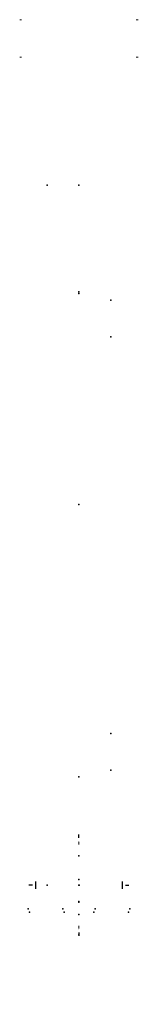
# Model space of a CAD drawing. Header units: millimetres. Extents: x -125 to 125, y -148 to 1938.
import ezdxf

# ---------------------------------------------------------------- set-up
doc = ezdxf.new("R2010")
doc.units = ezdxf.units.MM
doc.header["$LTSCALE"] = 0.5
doc.layers.get('0').update_dxf_attribs({"lineweight": 18})
for name, color, linetype in [('04___PRT_ALL_DTM_PNT_1', 7, 'Continuous'), ('04___PRT_ALL_DTM_PNT_16', 7, 'Continuous'), ('04___PRT_ALL_DTM_PNT_24', 7, 'Continuous'), ('04___PRT_ALL_DTM_PNT_25', 7, 'Continuous'), ('04___PRT_ALL_DTM_PNT_27', 7, 'Continuous'), ('04___PRT_ALL_DTM_PNT_30', 7, 'Continuous'), ('04___PRT_ALL_DTM_PNT_34', 7, 'Continuous'), ('04___PRT_ALL_DTM_PNT_36', 7, 'Continuous'), ('04___PRT_ALL_DTM_PNT_39', 7, 'Continuous'), ('04___PRT_ALL_DTM_PNT_5', 7, 'Continuous'), ('04___PRT_ALL_DTM_PNT_9', 7, 'Continuous'), ('04__ASM_ALL_DTM_PNT_10', 7, 'Continuous'), ('04__ASM_ALL_DTM_PNT_13', 7, 'Continuous'), ('04__ASM_ALL_DTM_PNT_14', 7, 'Continuous'), ('1_AXIS', 7, 'Continuous')]:
    doc.layers.add(name, color=color, linetype=linetype)

# ---------------------------------------------------------------- blocks, each defined once
blk = doc.blocks.new('6668A853BD2521E01D7F1E3E638F977E4AB255DD$$$B8A4396250C5687B1D31E70758B30729E1AC4426')
at = {"layer": '04__ASM_ALL_DTM_PNT_14'}
blk.add_point((0, 0, 167), dxfattribs=at)
blk = doc.blocks.new('138751')
at = {"color": 0}
blk.add_blockref('6668A853BD2521E01D7F1E3E638F977E4AB255DD$$$B8A4396250C5687B1D31E70758B30729E1AC4426', (0, 0), dxfattribs=at)
blk = doc.blocks.new('99D6CB45B58115C0269677A02D9E52FC4A33F656$$$C906BBC760572095F726B39B13C9EDE80CDE5667')
at = {"layer": '04___PRT_ALL_DTM_PNT_5'}
for p in [(-67.5, 0), (-67.5, -83)]:
    blk.add_point(p, dxfattribs=at)
blk = doc.blocks.new('124020')
at = {"color": 0}
blk.add_blockref('99D6CB45B58115C0269677A02D9E52FC4A33F656$$$C906BBC760572095F726B39B13C9EDE80CDE5667', (0, 0), dxfattribs=at)
blk = doc.blocks.new('B3B9A7FEEB2D6712467514C82AC08D03F66FA8AC$$$C906BBC760572095F726B39B13C9EDE80CDE5667')
at = {"layer": '04___PRT_ALL_DTM_PNT_1'}
for p in [(-67.5, 0), (-67.5, -83)]:
    blk.add_point(p, dxfattribs=at)
blk = doc.blocks.new('124021')
at = {"color": 0}
blk.add_blockref('B3B9A7FEEB2D6712467514C82AC08D03F66FA8AC$$$C906BBC760572095F726B39B13C9EDE80CDE5667', (0, 0), dxfattribs=at)
blk = doc.blocks.new('124025_AF6')
at = {"color": 0, "extrusion": (0, 0.34202, -0.939693), "rotation": 180}
blk.add_blockref('124021', (0, 140, 83.5), dxfattribs=at)
at = {"color": 0, "extrusion": (0, -1, 0), "rotation": 180}
blk.add_blockref('124020', (0, 140, 83.5), dxfattribs=at)
blk = doc.blocks.new('124025_AF7')
at = {"color": 0, "extrusion": (0, 0.34202, -0.939693), "rotation": 180}
blk.add_blockref('124021', (0, 140, 83.5), dxfattribs=at)
at = {"color": 0, "extrusion": (0, -1, 0), "rotation": 180}
blk.add_blockref('124020', (0, 140, 83.5), dxfattribs=at)
blk = doc.blocks.new('124025_AF8')
at = {"color": 0, "extrusion": (0, 0.34202, -0.939693), "rotation": 180}
blk.add_blockref('124021', (0, 140, 83.5), dxfattribs=at)
at = {"color": 0, "extrusion": (0, -1, 0), "rotation": 180}
blk.add_blockref('124020', (0, 140, 83.5), dxfattribs=at)
blk = doc.blocks.new('124025_AF9')
at = {"color": 0, "extrusion": (0, 0.34202, -0.939693), "rotation": 180}
blk.add_blockref('124021', (0, 140, 83.5), dxfattribs=at)
at = {"color": 0, "extrusion": (0, -1, 0), "rotation": 180}
blk.add_blockref('124020', (0, 140, 83.5), dxfattribs=at)
blk = doc.blocks.new('D46422BA39E7C592862F269C10D7486F3AB4A676$$$C906BBC760572095F726B39B13C9EDE80CDE5667')
at = {"layer": '04___PRT_ALL_DTM_PNT_24'}
for p in [(0, 445), (0, -445)]:
    blk.add_point(p, dxfattribs=at)
blk = doc.blocks.new('124881')
at = {"color": 0}
blk.add_blockref('D46422BA39E7C592862F269C10D7486F3AB4A676$$$C906BBC760572095F726B39B13C9EDE80CDE5667', (0, 0), dxfattribs=at)
blk = doc.blocks.new('4B4268671F783A12139BA3DB4B76C12EDD310CBC$$$C906BBC760572095F726B39B13C9EDE80CDE5667')
at = {"layer": '04___PRT_ALL_DTM_PNT_36'}
for p in [(0, 545), (0, -545)]:
    blk.add_point(p, dxfattribs=at)
blk = doc.blocks.new('124890')
at = {"color": 0}
blk.add_blockref('4B4268671F783A12139BA3DB4B76C12EDD310CBC$$$C906BBC760572095F726B39B13C9EDE80CDE5667', (0, 0), dxfattribs=at)
blk = doc.blocks.new('8245EED5188FFD7CC7B8DA3E4095BE298D3CA465$$$C906BBC760572095F726B39B13C9EDE80CDE5667')
at = {"layer": '04___PRT_ALL_DTM_PNT_27'}
blk.add_point((0, 25, 2), dxfattribs=at)
blk = doc.blocks.new('125076')
at = {"color": 0}
blk.add_blockref('8245EED5188FFD7CC7B8DA3E4095BE298D3CA465$$$C906BBC760572095F726B39B13C9EDE80CDE5667', (0, 0), dxfattribs=at)
blk = doc.blocks.new('124873')
at = {"color": 0}
blk.add_blockref('125076', (0, 4.2, 13.5), dxfattribs=at)
blk = doc.blocks.new('124947')
at = {"color": 0}
blk.add_blockref('124890', (0, 0), dxfattribs=at)
at = {"color": 0, "extrusion": (0, 1, 0)}
blk.add_blockref('124873', (0, 56.8, 22), dxfattribs=at)
blk = doc.blocks.new('7B92B6E4477366152D57F7F3C3EA19972B5A7511$$$C906BBC760572095F726B39B13C9EDE80CDE5667')
at = {"layer": '04___PRT_ALL_DTM_PNT_39'}
for p in [(0, 160.7, -229.5), (0, 0), (0, 0)]:
    blk.add_point(p, dxfattribs=at)
blk = doc.blocks.new('126055_AF3')
at = {"color": 0}
blk.add_blockref('7B92B6E4477366152D57F7F3C3EA19972B5A7511$$$C906BBC760572095F726B39B13C9EDE80CDE5667', (0, 0), dxfattribs=at)
blk = doc.blocks.new('124960_AF1')
at = {"color": 0, "extrusion": (-0.104528, -0.340147, -0.934545), "rotation": 163.9764852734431}
blk.add_blockref('124881', (-190.3, -620, -111.4), dxfattribs=at)
at = {"color": 0, "extrusion": (0, 0, -1)}
blk.add_blockref('124025_AF8', (0, 83.5), dxfattribs=at)
at = {"color": 0, "extrusion": (0, 0.34202, 0.939693)}
blk.add_blockref('126055_AF3', (0, -203.5, 112.1), dxfattribs=at)
at = {"color": 0, "extrusion": (0, 0.939693, -0.34202), "rotation": 180}
blk.add_blockref('124025_AF9', (0, 28.6, 78.5), dxfattribs=at)
at = {"color": 0, "extrusion": (0, -1, 0), "rotation": 180}
blk.add_blockref('124947', (0, -670), dxfattribs=at)
blk = doc.blocks.new('DBA334DE4A1E944DE78BFB01936E307B47E59404$$$B8A4396250C5687B1D31E70758B30729E1AC4426')
at = {"layer": '04__ASM_ALL_DTM_PNT_13'}
for p in [(0, 270), (-62, 0), (62, 0)]:
    blk.add_point(p, dxfattribs=at)
blk = doc.blocks.new('1E0D89B704B15EB21831D568542FA5B396DFAE3B$$$C906BBC760572095F726B39B13C9EDE80CDE5667')
at = {"color": 252, "true_color": 0x8a9399}
blk.add_line((0, 0, -210), (-5, 0, -210), dxfattribs=at)
blk = doc.blocks.new('142700')
at = {"color": 0}
blk.add_blockref('1E0D89B704B15EB21831D568542FA5B396DFAE3B$$$C906BBC760572095F726B39B13C9EDE80CDE5667', (0, 0), dxfattribs=at)
blk = doc.blocks.new('8A9A2817B8DE6D16875152BD1FF923B5A5ED3F4F$$$B8A4396250C5687B1D31E70758B30729E1AC4426')
at = {"layer": '04__ASM_ALL_DTM_PNT_10'}
blk.add_point((0, 0, -49), dxfattribs=at)
blk = doc.blocks.new('F6CD35A19451EDD94E1E38047489F4BD148B94CB$$$C906BBC760572095F726B39B13C9EDE80CDE5667')
at = {"layer": '04___PRT_ALL_DTM_PNT_34'}
for p in [(0, 62.5, -15), (0, -62.5, -15)]:
    blk.add_point(p, dxfattribs=at)
blk = doc.blocks.new('199-808-125')
at = {"color": 0}
blk.add_blockref('F6CD35A19451EDD94E1E38047489F4BD148B94CB$$$C906BBC760572095F726B39B13C9EDE80CDE5667', (0, 0), dxfattribs=at)
blk = doc.blocks.new('74C15D33F9AF2C13420265ACB6A3EF6142C16E76$$$C906BBC760572095F726B39B13C9EDE80CDE5667')
at = {"layer": '04___PRT_ALL_DTM_PNT_30'}
for p in [(-17.8, 57.7, -39.7), (117.8, 57.7, -39.7), (-20.5, 26.1, -44.1), (120.5, 26.1, -44.1)]:
    blk.add_point(p, dxfattribs=at)
blk = doc.blocks.new('142440')
at = {"color": 0}
blk.add_blockref('74C15D33F9AF2C13420265ACB6A3EF6142C16E76$$$C906BBC760572095F726B39B13C9EDE80CDE5667', (0, 0), dxfattribs=at)
blk = doc.blocks.new('7CADA48BE6BADA0948FF8E412AF8BAFC510C067A$$$C906BBC760572095F726B39B13C9EDE80CDE5667')
at = {"layer": '04___PRT_ALL_DTM_PNT_25'}
for p in [(-17.8, 57.7, -39.7), (117.8, 57.7, -39.7), (-20.5, 26.1, -44.1), (120.5, 26.1, -44.1)]:
    blk.add_point(p, dxfattribs=at)
blk = doc.blocks.new('142441')
at = {"color": 0}
blk.add_blockref('7CADA48BE6BADA0948FF8E412AF8BAFC510C067A$$$C906BBC760572095F726B39B13C9EDE80CDE5667', (0, 0), dxfattribs=at)
blk = doc.blocks.new('142857')
at = {"color": 0}
for name in ['199-808-125', '8A9A2817B8DE6D16875152BD1FF923B5A5ED3F4F$$$B8A4396250C5687B1D31E70758B30729E1AC4426']:
    blk.add_blockref(name, (0, 0), dxfattribs=at)
at = {"color": 0, "extrusion": (0, -1, 0)}
for name, p in [('142440', (-86.5, -150.7)), ('142441', (-13.5, -150.7))]:
    blk.add_blockref(name, p, dxfattribs=at)
blk = doc.blocks.new('6CB9CC4963D92D549341C13341CE071E4C35E9BC$$$C906BBC760572095F726B39B13C9EDE80CDE5667')
at = {"layer": '04___PRT_ALL_DTM_PNT_16'}
for p in [(0, 204.9, -36.1), (0, 0), (0, 0)]:
    blk.add_point(p, dxfattribs=at)
blk = doc.blocks.new('126055_AF4')
at = {"color": 0}
blk.add_blockref('6CB9CC4963D92D549341C13341CE071E4C35E9BC$$$C906BBC760572095F726B39B13C9EDE80CDE5667', (0, 0), dxfattribs=at)
blk = doc.blocks.new('45C88256C58DC1FA0BA8803AAE8BF9BF66508942$$$C906BBC760572095F726B39B13C9EDE80CDE5667')
at = {"layer": '1_AXIS', "color": 250, "true_color": 0x272727}
for p, q in [((7.5, 0), (-7.5, 0)), ((0, 0, 6.5), (0, 0, 14))]:
    blk.add_line(p, q, dxfattribs=at)
blk = doc.blocks.new('143004')
at = {"color": 0}
blk.add_blockref('45C88256C58DC1FA0BA8803AAE8BF9BF66508942$$$C906BBC760572095F726B39B13C9EDE80CDE5667', (0, 0), dxfattribs=at)
blk = doc.blocks.new('142480')
at = {"color": 0, "extrusion": (0.34202, 0.939693, 0), "rotation": 90}
blk.add_blockref('142857', (100.7, 0, 427.4), dxfattribs=at)
at = {"color": 0, "extrusion": (-1, 0, 0), "rotation": 90}
blk.add_blockref('126055_AF4', (-188.8, 0), dxfattribs=at)
at = {"color": 0, "extrusion": (0, 0, -1)}
blk.add_blockref('143004', (0, 294.5, 91.5), dxfattribs=at)
at = {"color": 0}
for name, p in [('143004', (0, 294.5, 91.5)), ('DBA334DE4A1E944DE78BFB01936E307B47E59404$$$B8A4396250C5687B1D31E70758B30729E1AC4426', (0, 0))]:
    blk.add_blockref(name, p, dxfattribs=at)
at = {"color": 0, "extrusion": (-1, 0, 0)}
blk.add_blockref('143004', (-210, 0, 93.5), dxfattribs=at)
at = {"color": 0, "extrusion": (1, 0, 0)}
blk.add_blockref('143004', (210, 0, 93.5), dxfattribs=at)
at = {"color": 0, "extrusion": (0, -1, 0)}
blk.add_blockref('142700', (-86.5, 0), dxfattribs=at)
at = {"color": 0, "extrusion": (0, -1, 0), "rotation": 180}
blk.add_blockref('142700', (86.5, 0), dxfattribs=at)
blk = doc.blocks.new('39B68905EB6BF1500A02429E8B71B7DF138BF5B9$$$C906BBC760572095F726B39B13C9EDE80CDE5667')
at = {"layer": '04___PRT_ALL_DTM_PNT_9'}
for p in [(0, 158.4, -226.3), (0, 0), (0, 0)]:
    blk.add_point(p, dxfattribs=at)
blk = doc.blocks.new('126055_AF5')
at = {"color": 0}
blk.add_blockref('39B68905EB6BF1500A02429E8B71B7DF138BF5B9$$$C906BBC760572095F726B39B13C9EDE80CDE5667', (0, 0), dxfattribs=at)
blk = doc.blocks.new('308DF8411924EC931F964FF993F4CF20185AE37D$$$C906BBC760572095F726B39B13C9EDE80CDE5667')
at = {"color": 250, "true_color": 0x272727}
for p, q in [((134.3, -107.1, -2), (134.3, -107.1, 2)), ((213.7, -211.3, -2), (213.7, -211.3, 2))]:
    blk.add_line(p, q, dxfattribs=at)
blk = doc.blocks.new('123045')
at = {"color": 0}
blk.add_blockref('308DF8411924EC931F964FF993F4CF20185AE37D$$$C906BBC760572095F726B39B13C9EDE80CDE5667', (0, 0), dxfattribs=at)
blk = doc.blocks.new('124365')
at = {"color": 0, "extrusion": (1, 0, 0), "rotation": 180}
for p in [(4, -4, -123), (4, -4, 123)]:
    blk.add_blockref('123045', p, dxfattribs=at)
blk = doc.blocks.new('124971')
at = {"color": 0, "extrusion": (0, 0.939693, -0.34202)}
blk.add_blockref('124960_AF1', (0, 391.1, 1316.9), dxfattribs=at)
at = {"color": 0, "extrusion": (1, 0, 0)}
blk.add_blockref('142480', (1483.3, 891.6), dxfattribs=at)
at = {"color": 0, "extrusion": (0, 0, -1)}
blk.add_blockref('124025_AF6', (0, 83.5, -297), dxfattribs=at)
at = {"color": 0, "extrusion": (0, 0.34202, 0.939693)}
blk.add_blockref('126055_AF5', (0, -98.4, 391.1), dxfattribs=at)
at = {"color": 0, "extrusion": (0, 0.939693, -0.34202), "rotation": 180}
blk.add_blockref('124025_AF7', (0, 307.6, -23.1), dxfattribs=at)
at = {"color": 0, "rotation": 180}
blk.add_blockref('138751', (0, 0, 12), dxfattribs=at)
at = {"color": 0}
blk.add_blockref('124365', (0, -141), dxfattribs=at)

msp = doc.modelspace()

# ---------------------------------------------------------------- block references
at = {"extrusion": (1.22465e-16, -1.49976e-32, -1), "rotation": 180}
msp.add_blockref('124971', (0, 1587.4, -1046), dxfattribs=at)

doc.saveas('drawing.dxf')
